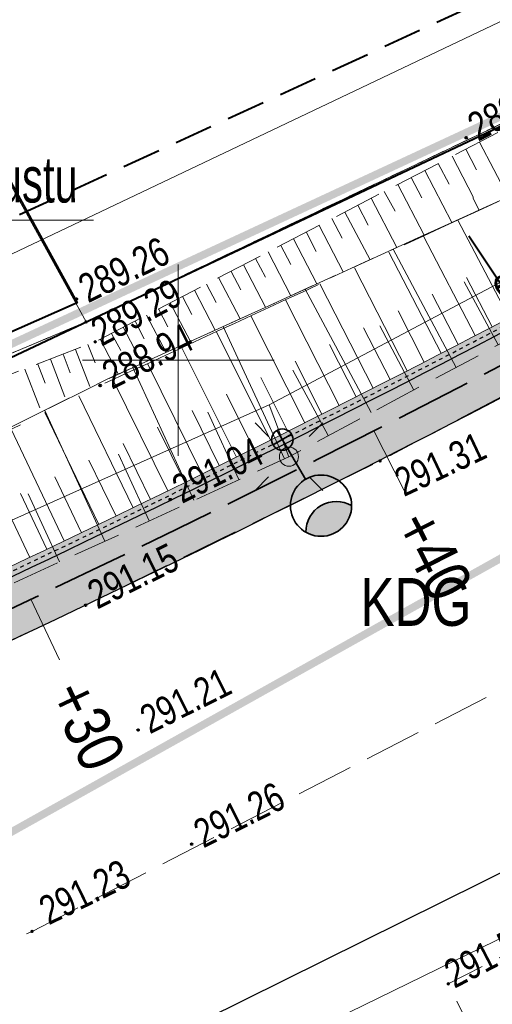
# Model space of a CAD drawing. Header units: metres. Extents: x 7437397 to 7437781, y 5556608 to 5556944.
# Tile 14 of 46: x 7437546 to 7437558, y 5556683 to 5556709. Entities that reach past the tile are written whole.
import ezdxf
from ezdxf.enums import TextEntityAlignment as Align

# ---------------------------------------------------------------- set-up
doc = ezdxf.new("R2010")
doc.units = ezdxf.units.M
doc.header["$MEASUREMENT"] = 0
for name, pattern in [('0.5_0.5', [1.5, 0.5, -0.5, 0.5]), ('314-500', [2.5, 2, -0.5]), ('BUBZ01-500', [1.75, 1.25, -0.5]), ('DGN Style 3', [8.60601, 6.14715, -2.45886]), ('EGBU01-500', [1, 0.5, -0.5]), ('KTCR02-500', [1.5, 1, -0.5]), ('KTJZ01-500', [2, 1.5, -0.5])]:
    doc.linetypes.add(name, pattern=pattern)
doc.layers.get('0').update_dxf_attribs({"color": 250, "lineweight": 5})
for name, color, linetype, lineweight in [('203-Punkt załamania granicy działki nie stabilizowany', 7, 'Continuous', 5), ('_PROJ_WYMIARY', 7, 'Continuous', 9), ('_PROJ_ZAGOSPODAROWANIE', 7, 'Continuous', 13), ('_TABELKA', 7, 'Continuous', 15), ('ARCH_HATCH', 7, 'Continuous', 13), ('BUBZ01', 250, 'Continuous', 5), ('BUIB02_01', 250, 'Continuous', 5), ('D_balustrada', 7, '0.5_0.5', 30), ('D_kilometraz', 7, 'Continuous', 13), ('D_kraweznik', 7, 'Continuous', 30), ('D_obrzeze', 7, 'Continuous', 30), ('D_pobocze', 7, 'Continuous', 13), ('D_skarpa', 7, 'DGN Style 3', 20), ('D_skarpa-symbol', 7, 'Continuous', 20), ('EGBD03', 250, 'Continuous', 5), ('EGBP04_03', 250, 'Continuous', 5), ('EGBU01', 250, 'Continuous', 5), ('Elektryka_kanalizacja_technologiczna', 240, '314-500', 35), ('Elektryka_oswietlenie_zewnetrzne', 1, 'Continuous', 35), ('KTCR02', 250, 'Continuous', 5), ('KTJZ01', 250, 'Continuous', 5), ('KTKR01', 250, 'Continuous', 5), ('KTOK05_01', 250, 'Continuous', 5), ('latarnia na słupie lub maszcie (punkt)', 7, 'Continuous', 5), ('MPZP', 250, 'Continuous', 5), ('punkt wysokościowy sztuczny', 7, 'Continuous', 5), ('RTPW01', 250, 'Continuous', 5), ('RTPW02', 250, 'Continuous', 5), ('rzedne dla projektanta', 250, 'Continuous', 5), ('SUPE_01', 250, 'Continuous', 5), ('SUPT_01', 250, 'Continuous', 5), ('SUSM01', 250, 'Continuous', 5), ('SUSM04_01_E', 250, 'Continuous', 5), ('słup (punkt)', 7, 'Continuous', 5), ('Warstwa 3', 250, 'Continuous', 5), ('Warstwa1Kanalizacja deszczowa', 34, 'Continuous', 40)]:
    doc.layers.add(name, color=color, linetype=linetype, lineweight=lineweight)
doc.styles.add('DROGI', font='arial.ttf', dxfattribs={"width": 0.55, "height": 1.25})
doc.styles.get("Standard").update_dxf_attribs({"font": 'txt.shx', "width": 0.75})
doc.styles.add('Style-Arial Narrow', font='ARIALN.TTF')
doc.linetypes.add('KTOK05_01-500', pattern='A,3.75,[13,dgnlstyle-rozp_2015.shx,S=0.002778,R=0,X=0,Y=0],3.75', length=7.5)

# ---------------------------------------------------------------- blocks, each defined once
blk = doc.blocks.new('203')
at = {"layer": '203-Punkt załamania granicy działki nie stabilizowany', "linetype": 'Continuous', "lineweight": 13}
h = blk.add_hatch(color=96, dxfattribs=at)
edge = h.paths.add_edge_path()
edge.add_arc((0, 0), 0.45, 0, 360)
blk = doc.blocks.new('PW02')
at = {"layer": 'punkt wysokościowy sztuczny', "linetype": 'Continuous', "lineweight": 13}
h = blk.add_hatch(color=0, dxfattribs=at)
edge = h.paths.add_edge_path()
edge.add_arc((0, 0), 0.45, 0, 360)
blk = doc.blocks.new('SM04')
at = {"layer": 'słup (punkt)', "color": 0, "linetype": 'Continuous', "lineweight": 13}
blk.add_circle((0, 0), 2.5, dxfattribs=at)
blk = doc.blocks.new('SM011')
at = {"layer": 'latarnia na słupie lub maszcie (punkt)', "color": 0, "linetype": 'Continuous', "lineweight": 13}
for p, q in [((-5.3, 5.31), (-8.83, 8.84)), ((5.31, 5.31), (8.84, 8.84)), ((-5.3, -5.3), (-8.83, -8.83)), ((5.31, -5.3), (8.84, -8.83))]:
    blk.add_line(p, q, dxfattribs=at)
blk = doc.blocks.new('slup_oswietleniowy_3')
h = blk.add_hatch(color=256)
h.dxf.hatch_style = 1
h.paths.add_polyline_path([(3, -0.866, 0.267949), (3.5, 0, 0.267949), (3, 0.866, 0.57735)])
for p, q in [((0, 0.35), (0, -0.35)), ((-0.35, 0), (1.5, 0))]:
    blk.add_line(p, q)
for centre, radius in [((2.5, 0), 1), ((0, 0), 0.35)]:
    blk.add_circle(centre, radius)
blk.add_arc((3.5, 0), 1, 120, 240)

msp = doc.modelspace()

# ---------------------------------------------------------------- hatches: boundary and pattern name
at = {"layer": '_PROJ_ZAGOSPODAROWANIE'}
h = msp.add_hatch(dxfattribs=at)
h.set_pattern_fill('AR-CONC', color=251, scale=0.1, style=0)
h.set_pattern_definition([(50, (0, 0), (0.7172601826, -0.062752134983), [0.075, -0.825]), (355, (0, 0), (-0.138751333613, 0.7521921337), [0.06, -0.66]), (100.45144446, (0.0598, -0.0052), (0.578508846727, 0.68943999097), [0.063740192, -0.701142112]), (46.1842, (0, 0.2), (1.06724133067, -0.16551928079), [0.1125, -1.2375]), (96.63563549, (0.0889, 0.1862), (0.93466194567, 0.97411860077), [0.095610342, -1.05171376]), (351.18416399, (0, 0.2), (0.93466194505, 0.97411860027), [0.09, -0.990000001]), (21, (0.1, 0.15), (0.59690705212, -0.402618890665), [0.075, -0.825]), (326, (0.1, 0.15), (0.24331533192, 0.725150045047), [0.06, -0.66]), (71.45144474, (0.14974, 0.11645), (0.84022237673, 0.322531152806), [0.06374019, -0.701142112]), (37.5, (0, 0), (0.012159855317, 0.332893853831), [0, -0.652, 0, -0.67, 0, -0.6625]), (7.5, (0, 0), (0.263069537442, 0.394411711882), [0, -0.382, 0, -0.637, 0, -0.2525]), (327.5, (-0.223, 0), (0.5338224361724, -0.022554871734), [0, -0.25, 0, -0.78, 0, -1.035]), (317.5, (-0.323, 0), (0.583186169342, 0.100104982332), [0, -0.325, 0, -0.518, 0, -0.735])])
h.paths.add_polyline_path([(7437562.283, 5556703.048, -0.023893), (7437532.299, 5556688.645), (7437530.681, 5556687.961, -0.394504), (7437522.668, 5556690.9), (7437522.022, 5556692.179), (7437521.799, 5556692.066), (7437522.445, 5556690.787, 0.394504), (7437530.778, 5556687.731), (7437532.396, 5556688.415, 0.023893), (7437562.402, 5556702.828), (7437593.223, 5556719.488), (7437593.104, 5556719.708)])
at = {"layer": 'ARCH_HATCH', "linetype": 'Continuous', "lineweight": 25}
h = msp.add_hatch(color=254, dxfattribs=at)
h.dxf.hatch_style = 1
h.paths.add_polyline_path([(7437562.402, 5556702.828, -0.023893), (7437532.396, 5556688.415), (7437530.778, 5556687.731, -0.394504), (7437522.445, 5556690.787), (7437521.799, 5556692.066), (7437520.46, 5556691.39), (7437521.106, 5556690.111, 0.394504), (7437531.362, 5556686.349), (7437532.98, 5556687.034, 0.021064), (7437559.623, 5556699.646), (7437559.623, 5556699.646), (7437559.888, 5556699.785, 0.002613), (7437563.116, 5556701.508), (7437592.616, 5556717.455), (7437593.223, 5556719.488)])

# ---------------------------------------------------------------- linework, layer by layer
at = {"layer": '_PROJ_ZAGOSPODAROWANIE', "linetype": '314-500'}
for points in [[(7437690.99, 5556768.992, 0.2, 0.2, 0), (7437515.52, 5556670.824, 0, 0, 0)], [(7437515.52, 5556670.824, 0.2, 0.2, 0), (7437510.688, 5556669.395, 0.2, 0.2, 0), (7437500.229, 5556667.194, 0.2, 0.2, 0), (7437486.31, 5556664.78, 0.2, 0.2, 0), (7437483.805, 5556682.481, 0.2, 0.2, 0), (7437514.045, 5556687.445, 0.2, 0.2, 0), (7437513.13, 5556690.08, 0.2, 0.2, 0), (7437520.83, 5556693.404, 0.2, 0.2, 0), (7437522.86, 5556690.63, 0.2, 0.2, 0), (7437525.876, 5556691.876, 0.2, 0.2, 0), (7437540.193, 5556697.887, 0.2, 0.2, 0), (7437574.98, 5556714.07, 0.2, 0.2, 0), (7437590.898, 5556722.559, 0.2, 0.2, 0)]]:
    msp.add_lwpolyline(points, format="xyseb", dxfattribs=at)
at = {"layer": '_TABELKA'}
msp.add_lwpolyline([(7437523.128, 5556690.132), (7437534.387, 5556703.662), (7437547.784, 5556703.662)], dxfattribs=at)
at = {"layer": 'BUBZ01', "color": 7, "linetype": 'BUBZ01-500', "lineweight": 13, "flags": 128}
msp.add_lwpolyline([(7437528.318, 5556692.995), (7437547.83, 5556700.48), (7437576.23, 5556715.25), (7437589.02, 5556721.32), (7437589.43, 5556720.35), (7437575.67, 5556713.15), (7437558.6, 5556704.26), (7437548.16, 5556699.51), (7437535.53, 5556693.23), (7437528.982, 5556691.059)], dxfattribs=at)
msp.add_lwpolyline([(7437524.04, 5556689.42), (7437535.53, 5556693.23), (7437548.16, 5556699.51), (7437558.6, 5556704.26), (7437575.67, 5556713.15), (7437589.43, 5556720.35), (7437590.07, 5556719.5), (7437590.16, 5556717.95), (7437574.86, 5556709.22), (7437552.89, 5556697.48), (7437530.34, 5556687.12), (7437524.27, 5556688.21), (7437524.04, 5556689.42)], close=True, dxfattribs=at)
at = {"layer": 'BUBZ01', "color": 7, "linetype": 'Continuous', "lineweight": 13, "flags": 128}
for points in [[(7437557.87, 5556705.7), (7437558.619, 5556704.268)], [(7437557.51, 5556705.51), (7437557.79, 5556704.97)], [(7437556.79, 5556705.14), (7437557.07, 5556704.6)], [(7437557.15, 5556705.33), (7437557.71, 5556704.25)], [(7437556.44, 5556704.96), (7437557.141, 5556703.596)], [(7437555.73, 5556704.59), (7437556.422, 5556703.269)], [(7437556.08, 5556704.77), (7437556.36, 5556704.24)], [(7437555.38, 5556704.41), (7437555.66, 5556703.89)], [(7437555.04, 5556704.23), (7437555.708, 5556702.944)], [(7437557.86, 5556703.923), (7437557.69, 5556704.24)], [(7437554.35, 5556703.87), (7437555.009, 5556702.626)], [(7437554.69, 5556704.05), (7437554.96, 5556703.53)], [(7437554.01, 5556703.7), (7437554.28, 5556703.19)], [(7437553.34, 5556703.35), (7437553.6, 5556702.84)], [(7437553.68, 5556703.52), (7437554.305, 5556702.306)], [(7437553.01, 5556703.17), (7437553.621, 5556701.995)], [(7437552.35, 5556702.83), (7437552.94, 5556701.685)], [(7437552.68, 5556703), (7437552.94, 5556702.5)], [(7437557.26, 5556699.81), (7437555.609, 5556702.899)], [(7437552.02, 5556702.66), (7437552.28, 5556702.17)], [(7437551.38, 5556702.32), (7437551.63, 5556701.84)], [(7437551.7, 5556702.49), (7437552.281, 5556701.385)], [(7437551.05, 5556702.16), (7437551.616, 5556701.083)], [(7437558.35, 5556700.4), (7437557.47, 5556702.05)], [(7437550.42, 5556701.83), (7437550.96, 5556700.784)], [(7437550.74, 5556701.99), (7437550.99, 5556701.51)], [(7437555.04, 5556698.63), (7437553.31, 5556701.853)], [(7437549.79, 5556701.5), (7437550.316, 5556700.491)], [(7437550.11, 5556701.66), (7437550.35, 5556701.19)], [(7437549.48, 5556701.34), (7437549.73, 5556700.87)], [(7437548.87, 5556701.02), (7437549.11, 5556700.56)], [(7437549.17, 5556701.18), (7437549.684, 5556700.204)], [(7437548.56, 5556700.86), (7437549.04, 5556699.95)], [(7437552.77, 5556697.42), (7437551.175, 5556700.882)], [(7437556.15, 5556699.22), (7437555.26, 5556700.9)], [(7437547.96, 5556700.55), (7437548.43, 5556699.64)], [(7437548.26, 5556700.7), (7437548.5, 5556700.25)], [(7437547.32, 5556700.28), (7437547.69, 5556699.31)], [(7437547.64, 5556700.41), (7437547.83, 5556699.93)], [(7437546.66, 5556700.03), (7437547.04, 5556699.04)], [(7437546.99, 5556700.16), (7437547.18, 5556699.67)], [(7437545.99, 5556699.77), (7437546.38, 5556698.76)], [(7437546.33, 5556699.9), (7437546.52, 5556699.4)], [(7437550.41, 5556696.34), (7437548.801, 5556699.829)], [(7437553.91, 5556698.03), (7437552.99, 5556699.74)], [(7437548.08, 5556695.27), (7437546.511, 5556698.69)], [(7437551.58, 5556696.88), (7437550.77, 5556698.64)], [(7437549.24, 5556695.8), (7437548.44, 5556697.55)], [(7437546.9, 5556694.73), (7437546.08, 5556696.51)]]:
    msp.add_lwpolyline(points, dxfattribs=at)
at = {"layer": 'BUIB02_01', "color": 212, "linetype": 'Continuous', "lineweight": 40, "flags": 128}
msp.add_lwpolyline([(7437471.018, 5556680.168), (7437490.105, 5556682.798), (7437506.941, 5556685.963), (7437514.516, 5556687.29), (7437530.92, 5556693.586), (7437543.72, 5556699.172), (7437579.76, 5556716.205), (7437631.582, 5556743.722), (7437615.039, 5556772.576)], dxfattribs=at)
at = {"layer": 'D_balustrada', "ltscale": 0.1, "flags": 128}
msp.add_lwpolyline([(7437521.91, 5556692.123), (7437522.557, 5556690.843, 0.394504), (7437530.729, 5556687.846), (7437532.348, 5556688.53, 0.023893), (7437562.343, 5556702.938), (7437591.013, 5556718.435)], format="xyb", dxfattribs=at)
at = {"layer": 'D_kilometraz', "flags": 128}
for points in [[(7437555.902, 5556696.594), (7437555.109, 5556698.154)], [(7437546.901, 5556692.173), (7437546.152, 5556693.755)]]:
    msp.add_lwpolyline(points, dxfattribs=at)
at = {"layer": 'D_kraweznik'}
msp.add_arc((7437396.683, 5557009.404), 350, 292.91854, 298.39337, dxfattribs=at)
at = {"layer": 'D_obrzeze'}
msp.add_arc((7437396.683, 5557009.404), 348.5, 292.91854, 298.39337, dxfattribs=at)
at = {"layer": 'D_pobocze', "flags": 128}
msp.add_lwpolyline([(7437522.668, 5556690.9, 0.394504), (7437530.681, 5556687.961), (7437532.299, 5556688.645, 0.023893), (7437562.283, 5556703.048), (7437593.104, 5556719.708)], format="xyb", dxfattribs=at)
at = {"layer": 'D_skarpa', "flags": 128}
msp.add_lwpolyline([(7437524.288, 5556689.548), (7437524.714, 5556689.687), (7437525.28, 5556689.873), (7437525.75, 5556690.027), (7437526.151, 5556690.158), (7437526.498, 5556690.272), (7437526.804, 5556690.372), (7437527.078, 5556690.462), (7437527.326, 5556690.543), (7437527.555, 5556690.618), (7437527.767, 5556690.687), (7437527.965, 5556690.752), (7437528.153, 5556690.814), (7437528.333, 5556690.873), (7437528.506, 5556690.929), (7437528.675, 5556690.985), (7437528.84, 5556691.039), (7437529.003, 5556691.092), (7437529.165, 5556691.145), (7437529.354, 5556691.207), (7437529.831, 5556691.363), (7437530.308, 5556691.52), (7437530.785, 5556691.676), (7437531.258, 5556691.831), (7437531.728, 5556691.985), (7437532.198, 5556692.139), (7437532.668, 5556692.293), (7437533.138, 5556692.447), (7437533.609, 5556692.601), (7437534.079, 5556692.755), (7437534.55, 5556692.909), (7437535.021, 5556693.063), (7437535.492, 5556693.218), (7437535.937, 5556693.43), (7437536.38, 5556693.648), (7437536.823, 5556693.866), (7437537.266, 5556694.083), (7437537.709, 5556694.301), (7437538.152, 5556694.519), (7437538.595, 5556694.737), (7437539.038, 5556694.954), (7437539.48, 5556695.172), (7437539.923, 5556695.389), (7437540.366, 5556695.607), (7437540.808, 5556695.825), (7437541.251, 5556696.042), (7437541.693, 5556696.26), (7437542.136, 5556696.477), (7437542.579, 5556696.695), (7437543.021, 5556696.912), (7437543.463, 5556697.13), (7437543.906, 5556697.347), (7437544.348, 5556697.565), (7437544.791, 5556697.782), (7437545.233, 5556698), (7437545.675, 5556698.217), (7437546.118, 5556698.434), (7437546.56, 5556698.652), (7437547.002, 5556698.869), (7437547.445, 5556699.087), (7437547.887, 5556699.304), (7437548.334, 5556699.513), (7437548.781, 5556699.72), (7437549.229, 5556699.927), (7437549.676, 5556700.134), (7437550.124, 5556700.341), (7437550.571, 5556700.548), (7437551.019, 5556700.755), (7437551.467, 5556700.962), (7437551.914, 5556701.169), (7437552.362, 5556701.376), (7437552.81, 5556701.583), (7437553.258, 5556701.79), (7437553.706, 5556701.997), (7437554.154, 5556702.204), (7437554.602, 5556702.411), (7437555.05, 5556702.618), (7437555.498, 5556702.826), (7437555.946, 5556703.033), (7437556.394, 5556703.24), (7437556.843, 5556703.447), (7437557.291, 5556703.655), (7437557.739, 5556703.862), (7437558.188, 5556704.069), (7437558.636, 5556704.279), (7437559.073, 5556704.508), (7437559.51, 5556704.737), (7437559.947, 5556704.966), (7437560.384, 5556705.196), (7437560.821, 5556705.425), (7437561.262, 5556705.656), (7437561.705, 5556705.888), (7437562.147, 5556706.121), (7437562.59, 5556706.353), (7437563.033, 5556706.585), (7437563.476, 5556706.817), (7437563.919, 5556707.05), (7437564.362, 5556707.282), (7437564.804, 5556707.514), (7437565.247, 5556707.746), (7437565.69, 5556707.979), (7437566.133, 5556708.211), (7437566.576, 5556708.443), (7437567.019, 5556708.676), (7437567.461, 5556708.908), (7437567.904, 5556709.14), (7437568.347, 5556709.372), (7437568.79, 5556709.605), (7437569.233, 5556709.837), (7437569.676, 5556710.069), (7437570.121, 5556710.297), (7437570.565, 5556710.526), (7437571.01, 5556710.755), (7437571.455, 5556710.983), (7437571.9, 5556711.212), (7437572.344, 5556711.441), (7437572.789, 5556711.669), (7437573.234, 5556711.898), (7437573.679, 5556712.126), (7437574.124, 5556712.355), (7437574.568, 5556712.584), (7437575.013, 5556712.812), (7437575.458, 5556713.041), (7437575.908, 5556713.259), (7437576.364, 5556713.468), (7437576.82, 5556713.676), (7437577.275, 5556713.885), (7437577.731, 5556714.094), (7437578.186, 5556714.302), (7437578.642, 5556714.511), (7437579.097, 5556714.72), (7437579.553, 5556714.928), (7437580.009, 5556715.137), (7437580.463, 5556715.349), (7437580.897, 5556715.596), (7437581.331, 5556715.844), (7437581.766, 5556716.092), (7437582.2, 5556716.34), (7437582.635, 5556716.588), (7437583.069, 5556716.836), (7437583.504, 5556717.083), (7437583.938, 5556717.331), (7437584.372, 5556717.579), (7437584.807, 5556717.827), (7437585.241, 5556718.075), (7437585.676, 5556718.322), (7437586.11, 5556718.57), (7437586.544, 5556718.818), (7437586.979, 5556719.066), (7437587.413, 5556719.314), (7437587.848, 5556719.562), (7437588.282, 5556719.809), (7437588.716, 5556720.057), (7437589.151, 5556720.305), (7437589.223, 5556720.346)], dxfattribs=at)
at = {"layer": 'D_skarpa-symbol', "flags": 128}
for points in [[(7437558.642, 5556701.107), (7437557.303, 5556703.66)], [(7437557.755, 5556700.644), (7437556.4, 5556703.243)], [(7437556.868, 5556700.182), (7437555.5, 5556702.826)], [(7437555.979, 5556699.725), (7437554.598, 5556702.41)], [(7437558.198, 5556700.876), (7437557.526, 5556702.164)], [(7437555.09, 5556699.267), (7437553.697, 5556701.993)], [(7437554.198, 5556698.815), (7437552.797, 5556701.577)], [(7437557.312, 5556700.413), (7437556.631, 5556701.724)], [(7437556.424, 5556699.953), (7437555.738, 5556701.286)], [(7437553.306, 5556698.363), (7437551.896, 5556701.16)], [(7437552.412, 5556697.915), (7437550.997, 5556700.745)], [(7437555.535, 5556699.496), (7437554.841, 5556700.849)], [(7437551.517, 5556697.469), (7437550.095, 5556700.327)], [(7437554.644, 5556699.041), (7437553.947, 5556700.413)], [(7437553.752, 5556698.589), (7437553.05, 5556699.979)], [(7437550.621, 5556697.026), (7437549.198, 5556699.912)], [(7437549.723, 5556696.585), (7437548.295, 5556699.495)], [(7437552.859, 5556698.138), (7437552.154, 5556699.546)], [(7437548.824, 5556696.147), (7437547.406, 5556699.067)], [(7437551.965, 5556697.692), (7437551.256, 5556699.114)], [(7437551.069, 5556697.246), (7437550.359, 5556698.684)], [(7437547.924, 5556695.711), (7437546.517, 5556698.63)], [(7437547.023, 5556695.278), (7437545.632, 5556698.196)], [(7437550.172, 5556696.805), (7437549.46, 5556698.255)], [(7437546.12, 5556694.848), (7437544.738, 5556697.756)], [(7437549.274, 5556696.365), (7437548.562, 5556697.826)], [(7437548.374, 5556695.929), (7437547.668, 5556697.389)], [(7437547.474, 5556695.493), (7437546.774, 5556696.953)], [(7437546.571, 5556695.063), (7437545.877, 5556696.519)]]:
    msp.add_lwpolyline(points, dxfattribs=at)
at = {"layer": 'EGBD03', "color": 96, "linetype": 'Continuous', "lineweight": 13, "flags": 128}
for points in [[(7437532.098, 5556729.132), (7437547.59, 5556701)], [(7437574.98, 5556714.07), (7437547.59, 5556701)], [(7437527.7, 5556692.63), (7437547.59, 5556701)], [(7437549.89, 5556680.73), (7437584.26, 5556697.53)]]:
    msp.add_lwpolyline(points, dxfattribs=at)
at = {"layer": 'EGBU01', "color": 96, "linetype": 'EGBU01-500', "lineweight": 13, "flags": 128}
for points in [[(7437548.13, 5556701.26), (7437574.98, 5556714.07)], [(7437574.98, 5556714.07), (7437548.13, 5556701.26)], [(7437547.59, 5556701), (7437548.13, 5556701.26)], [(7437548.13, 5556701.26), (7437547.59, 5556701)], [(7437527.7, 5556692.63), (7437547.59, 5556701)], [(7437547.59, 5556701), (7437527.7, 5556692.63)]]:
    msp.add_lwpolyline(points, dxfattribs=at)
at = {"layer": 'Elektryka_kanalizacja_technologiczna'}
msp.add_arc((7437396.683, 5557009.404), 349.25, 292.99537, 298.39337, dxfattribs=at)
at = {"layer": 'KTCR02', "color": 7, "linetype": 'KTCR02-500', "lineweight": 13, "flags": 128}
msp.add_lwpolyline([(7437576.91, 5556698.6), (7437575.21, 5556697.2), (7437568.98, 5556691.34), (7437565.71, 5556688.51), (7437562.86, 5556686.65), (7437557.05, 5556683.71), (7437557.69, 5556682.42), (7437553.22, 5556680.18), (7437552.61, 5556681.5), (7437549.38, 5556679.96), (7437545.37, 5556678.26), (7437542.6, 5556677.35), (7437533.32, 5556674.74)], dxfattribs=at)
at = {"layer": 'KTJZ01', "color": 7, "linetype": 'KTJZ01-500', "lineweight": 13, "flags": 128}
msp.add_lwpolyline([(7437487.24, 5556665.88), (7437500.01, 5556668.65), (7437509.93, 5556671.34), (7437514.81, 5556672.66), (7437528.54, 5556677.57), (7437546.18, 5556685.08), (7437562.31, 5556693.39), (7437575.78, 5556700.17), (7437584.6, 5556705.2), (7437599.33, 5556712.79), (7437607.41, 5556717.03), (7437624.22, 5556725.75), (7437636.91, 5556731.79), (7437639.91, 5556733.3), (7437648.13, 5556737.1), (7437664.08, 5556744.94), (7437674.41, 5556750.47), (7437695.47, 5556762.01), (7437726.23, 5556778.98), (7437745.592, 5556790.579), (7437740.524, 5556799.89), (7437726.071, 5556794.065), (7437721.424, 5556793.261), (7437718.653, 5556793.684), (7437716.454, 5556794.853), (7437714.78, 5556796.65), (7437713.44, 5556798.18), (7437704.05, 5556814.76), (7437696.46, 5556806.77), (7437698.53, 5556806.84), (7437700.74, 5556806.26), (7437702.79, 5556804.94), (7437704.06, 5556803.16), (7437709.44, 5556793.77), (7437711.44, 5556790.12), (7437712.13, 5556787.63), (7437712.21, 5556785.35), (7437711.59, 5556783.66), (7437709.87, 5556781.76), (7437701.28, 5556777.09), (7437699.42, 5556776.48), (7437697.78, 5556776.19), (7437695.76, 5556776.41), (7437693.65, 5556777.51), (7437692.09, 5556778.89), (7437690.49, 5556781.22), (7437685.25, 5556778.28), (7437686.1, 5556775.03), (7437686.085, 5556773.72), (7437685.81, 5556772.51), (7437685.3, 5556771.32), (7437684.475, 5556769.98), (7437683.43, 5556768.68), (7437682.12, 5556767.23), (7437680.52, 5556765.9), (7437679.609, 5556765.424), (7437667.4, 5556758.73), (7437656.58, 5556752.94), (7437646.03, 5556747.24), (7437635.04, 5556741.31), (7437625.46, 5556735.97), (7437617.31, 5556731.03), (7437610.73, 5556727.32), (7437599.83, 5556721.28), (7437592.56, 5556717.41), (7437581.48, 5556711.39), (7437572.19, 5556706.38), (7437570.63, 5556705.57), (7437559.43, 5556699.57), (7437555.27, 5556697.37), (7437547.58, 5556693.6), (7437542.1, 5556690.99), (7437536.78, 5556688.64), (7437527.13, 5556684.56), (7437524.75, 5556685.69), (7437522.99, 5556687.15), (7437521.44, 5556689.45), (7437520.46, 5556691.39), (7437515.43, 5556689.51), (7437516.09, 5556686.202), (7437515.98, 5556684.5), (7437514.73, 5556681.38), (7437513.55, 5556680.28), (7437512.1, 5556679.32), (7437507.87, 5556678.13), (7437498.81, 5556675.82), (7437492.9, 5556674.29)], dxfattribs=at)
at = {"layer": 'KTKR01', "color": 7, "linetype": 'Continuous', "lineweight": 30, "flags": 128}
msp.add_lwpolyline([(7437509.93, 5556671.34), (7437513.74, 5556672.37), (7437516.19, 5556672.93), (7437525.36, 5556674.85), (7437534.27, 5556677.12), (7437543.86, 5556679.82), (7437547.6, 5556681.25), (7437562.05, 5556688.41), (7437564.55, 5556690.07), (7437567.61, 5556692.67), (7437574.17, 5556698.83), (7437574.91, 5556699.49), (7437575.69, 5556700.12)], dxfattribs=at)
at = {"layer": 'KTOK05_01', "color": 7, "linetype": 'KTOK05_01-500', "lineweight": 40, "flags": 128}
msp.add_lwpolyline([(7437532.153, 5556729.161), (7437547.36, 5556701.5), (7437527.72, 5556692.81), (7437525.62, 5556692.53), (7437523.63, 5556693.08), (7437521.96, 5556694.22), (7437517.2, 5556703.54), (7437514.83, 5556707.82), (7437509.814, 5556717.461)], dxfattribs=at)
at = {"layer": 'MPZP', "color": 212, "linetype": 'KTCR02-500', "lineweight": 40, "flags": 128}
msp.add_lwpolyline([(7437738.295, 5556803.984), (7437715.191, 5556791.784), (7437661.349, 5556763.226), (7437574.511, 5556717.006), (7437530.05, 5556696.506), (7437525.798, 5556698.029), (7437514.19, 5556719.761)], dxfattribs=at)
at = {"layer": 'rzedne dla projektanta', "color": 7, "linetype": 'Continuous', "lineweight": 40}
for centre in [(7437557.52, 5556705.81), (7437547.34, 5556701.6), (7437547.96, 5556699.34), (7437549.79, 5556696.36), (7437547.58, 5556693.6), (7437548.95, 5556690.34), (7437550.35, 5556687.36)]:
    msp.add_circle(centre, 0.0225, dxfattribs=at)
at = {"layer": 'SUPE_01', "color": 1, "linetype": 'Continuous', "lineweight": 13}
msp.add_line((7437552.37, 5556698.835), (7437552.89, 5556697.48), dxfattribs=at)
at = {"layer": 'SUPE_01', "color": 1, "linetype": 'Continuous', "lineweight": 13, "flags": 128}
msp.add_lwpolyline([(7437601.635, 5556725.162), (7437600.216, 5556724.388), (7437574.398, 5556710.521), (7437552.37, 5556698.835), (7437529.759, 5556688.702), (7437521.807, 5556691.71), (7437513.451, 5556689.173), (7437513.22, 5556690)], dxfattribs=at)
at = {"layer": 'SUPT_01', "color": 30, "linetype": 'Continuous', "lineweight": 13, "flags": 128}
msp.add_lwpolyline([(7437624.834, 5556744.449), (7437603.973, 5556732.899), (7437579.114, 5556719.1), (7437574.314, 5556716.425), (7437544.39, 5556702.175), (7437531.441, 5556696.093), (7437491.469, 5556686.466), (7437485.362, 5556685.024)], dxfattribs=at)
at = {"layer": 'Warstwa 3', "color": 7, "linetype": 'Continuous', "lineweight": 0}
for p, q in [((7437550, 5556702.5), (7437550, 5556697.5)), ((7437547.5, 5556700), (7437552.5, 5556700))]:
    msp.add_line(p, q, dxfattribs=at)
at = {"layer": 'Warstwa1Kanalizacja deszczowa'}
msp.add_line((7437559.888, 5556699.785), (7437557.587, 5556703.239), dxfattribs=at)

# ---------------------------------------------------------------- block references
at = {"layer": 'EGBP04_03', "color": 96, "linetype": 'Continuous', "lineweight": 13, "xscale": 0.1, "yscale": 0.1, "zscale": 0.1}
msp.add_blockref('203', (7437547.59, 5556701), dxfattribs=at)
at = {"layer": 'Elektryka_oswietlenie_zewnetrzne', "linetype": 'Continuous', "xscale": 0.8, "yscale": 0.8, "zscale": 0.001, "rotation": 300.3159171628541}
msp.add_blockref('slup_oswietleniowy_3', (7437552.718, 5556697.927), dxfattribs=at)
at = {"layer": 'RTPW02', "color": 7, "linetype": 'Continuous', "lineweight": 13, "xscale": 0.1, "yscale": 0.1, "zscale": 0.1}
for p in [(7437547.83, 5556700.48), (7437555.27, 5556697.37), (7437546.18, 5556685.08), (7437557.05, 5556683.71)]:
    msp.add_blockref('PW02', p, dxfattribs=at)
at = {"layer": 'SUSM01', "color": 7, "linetype": 'Continuous', "lineweight": 13, "xscale": 0.1, "yscale": 0.1, "zscale": 0.1}
msp.add_blockref('SM011', (7437552.89, 5556697.48), dxfattribs=at)
at = {"layer": 'SUSM04_01_E', "color": 7, "linetype": 'Continuous', "lineweight": 13, "xscale": 0.1, "yscale": 0.1, "zscale": 0.1}
msp.add_blockref('SM04', (7437552.89, 5556697.48), dxfattribs=at)

# ---------------------------------------------------------------- texts
at = {"layer": '_PROJ_WYMIARY', "style": 'DROGI', "width": 0.65}
msp.add_text('wydłużenie istn. przepustu', height=1.2, dxfattribs=at).set_placement((7437534.595, 5556704.12))
at = {"layer": 'D_kilometraz', "char_height": 1.2, "attachment_point": 4, "line_spacing_factor": 1.6, "style": 'Style-Arial Narrow'}
for s, insert, rotation in [('+40', (7437556.129, 5556695.949), 296.976), ('+30', (7437547.115, 5556691.522), 295.339)]:
    msp.add_mtext(s, dxfattribs=dict(at, insert=insert, rotation=rotation))
at = {"layer": 'MPZP', "color": 212, "linetype": 'Continuous', "lineweight": 30, "insert": (7437554.755, 5556693.043), "char_height": 1.25, "attachment_point": 7, "line_spacing_factor": 0.6}
msp.add_mtext('\\FWORKING_1250;\\H1x;\\W0.8;KDG', dxfattribs=at)
at = {"layer": 'RTPW01', "color": 7, "linetype": 'Continuous', "lineweight": 13, "char_height": 0.75, "attachment_point": 7, "line_spacing_factor": 0.6}
for s, insert, rotation in [('\\FWORKING_1250;\\H1x;\\W0.8;289.29', (7437547.997, 5556700.339), 27.923), ('\\FWORKING_1250;\\H1x;\\W0.8;291.31', (7437555.897, 5556696.414), 25.274), ('\\FWORKING_1250;\\H1x;\\W0.8;291.23', (7437546.62, 5556685.225), 26.025), ('\\FWORKING_1250;\\H1x;\\W0.8;291.56', (7437557.215, 5556683.568), 27.468)]:
    msp.add_mtext(s, dxfattribs=dict(at, insert=insert, rotation=rotation))
at = {"layer": 'rzedne dla projektanta', "color": 7, "linetype": 'Continuous', "lineweight": 0, "char_height": 0.75, "attachment_point": 7, "line_spacing_factor": 0.6}
for s, insert, rotation in [('\\FWORKING_1250;\\H1x;\\W0.8; 289.64', (7437557.637, 5556705.589), 27.9221), ('\\FWORKING_1250;\\H1x;\\W0.8; 289.26', (7437547.451, 5556701.376), 26.4584), ('\\FWORKING_1250;\\H1x;\\W0.8; 288.94', (7437548.071, 5556699.116), 26.4584), ('\\FWORKING_1250;\\H1x;\\W0.8; 291.04', (7437549.901, 5556696.136), 26.4584), ('\\FWORKING_1250;\\H1x;\\W0.8; 291.15', (7437547.691, 5556693.376), 26.4584), ('\\FWORKING_1250;\\H1x;\\W0.8; 291.21', (7437549.061, 5556690.116), 26.4584), ('\\FWORKING_1250;\\H1x;\\W0.8; 291.26', (7437550.461, 5556687.136), 26.4584)]:
    msp.add_mtext(s, dxfattribs=dict(at, insert=insert, rotation=rotation))
at = {"layer": 'SUPE_01', "color": 1, "linetype": 'Continuous', "lineweight": 13, "width": 0.8}
msp.add_text('eNI', height=0.75, rotation=27.9465, dxfattribs=at).set_placement((7437558.753, 5556702.221), align=Align.MIDDLE_CENTER)

doc.saveas('drawing.dxf')
